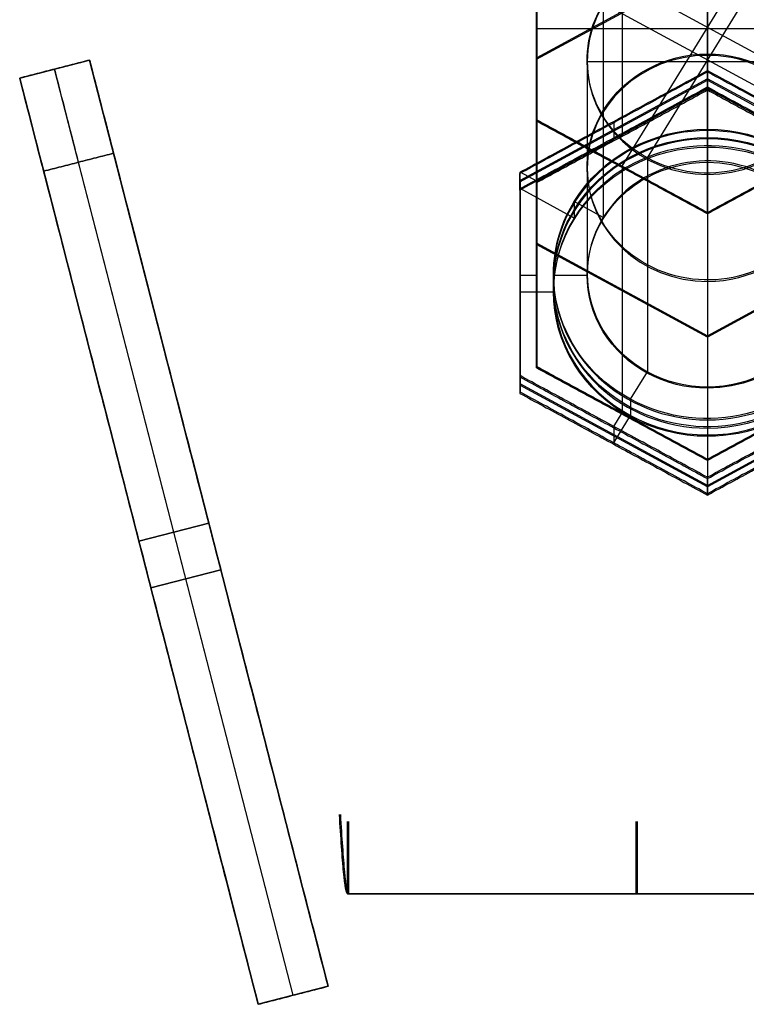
# Model space of a CAD drawing. Header units: millimetres. Extents: x -46 to 44, y -123 to 4.
# Tile 3 of 10: x -32 to -17, y -79 to -59. Entities that reach past the tile are written whole.
import ezdxf

# ---------------------------------------------------------------- set-up
doc = ezdxf.new("R2010")
doc.units = ezdxf.units.MM
doc.layers.add('Livello 01', color=7, linetype='Continuous')

# ---------------------------------------------------------------- blocks, each defined once
blk = doc.blocks.new('MCP037C03GRZA')
at = {"layer": 'Livello 01', "color": 254, "true_color": 0xcad1ee}
for p, q in [((-2.649896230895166, 25, 1.500000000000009), (-2.649896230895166, 25)), ((0.3501037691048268, -25.00000000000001), (0.3501037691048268, 25)), ((-2.649896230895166, -25, 1.500000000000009), (-2.649896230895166, -25))]:
    blk.add_line(p, q, dxfattribs=at)
at = {"layer": 'Livello 01', "color": 254, "true_color": 0xcad1ee, "extrusion": (0, 0, -1)}
for centre, radius, start, end in [((-57.54499999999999, 19), 6, 90, 180), ((-57.54499999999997, -18.99999999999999), 6.000000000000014, 180, 269.9999999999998)]:
    blk.add_arc(centre, radius, start, end, dxfattribs=at)
at = {"layer": 'Livello 01', "color": 254, "true_color": 0xcad1ee}
for points, knots in [([(-65.19402401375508, 25.16939803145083, 1.644949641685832), (-65.01991716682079, 25.14116502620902, 1.166595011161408), (-64.6957264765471, 25.11293202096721, 0.7441014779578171), (-63.86174062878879, 25.05646601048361, 0.160138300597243), (-63.35384682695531, 25.02823300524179), (-62.84479246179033, 25)], [-3.105925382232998, -3.105925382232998, -3.105925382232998, -3.105925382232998, -1.552962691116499, -1.552962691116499, 0, 0, 0, 0]), ([(-62.84479246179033, -25.00000000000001), (-63.35384682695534, -25.02823300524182), (-63.86174062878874, -25.05646601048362, 0.1601383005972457), (-64.69572647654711, -25.11293202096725, 0.7441014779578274), (-65.01991716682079, -25.14116502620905, 1.166595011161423), (-65.19402401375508, -25.16939803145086, 1.644949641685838)], [-3.105925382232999, -3.105925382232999, -3.105925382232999, -3.105925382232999, -1.552962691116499, -1.552962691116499, 0, 0, 0, 0])]:
    blk.add_open_spline(points, degree=3, knots=knots, dxfattribs=at)
for points, degree in [([(-62.84479246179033, 24.99999999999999), (-62.84479310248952, 25.00000003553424), (-62.84479374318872, 25.00000007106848), (-62.84479438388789, 25.00000010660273)], 3), ([(-62.84479246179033, 25), (57.54499999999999, 25)], 1), ([(-62.84479246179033, -25.00000000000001), (-62.84479246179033, 25)], 1), ([(-62.84479246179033, 24.99999999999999, 1.500000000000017), (-62.84479246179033, 25)], 1), ([(57.54499999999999, 25), (57.54499999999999, 25, 1.5)], 1), ([(63.54499999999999, 19), (63.54499999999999, -18.99999999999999)], 1), ([(63.54499999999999, 19, 1.5), (63.54499999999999, 19)], 1), ([(63.54499999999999, -18.99999999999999), (63.54499999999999, -18.99999999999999, 1.5)], 1), ([(57.54499999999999, -25.00000000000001), (-62.84479246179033, -25.00000000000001)], 1), ([(-62.84479246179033, -25.00000000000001), (-62.84479246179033, -25.00000000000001, 1.500000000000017)], 1), ([(57.54499999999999, -24.99999999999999, 1.5), (57.54499999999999, -25.00000000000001)], 1)]:
    blk.add_open_spline(points, degree=degree, dxfattribs=at)
blk = doc.blocks.new('MCP037C02GRZA')
at = {"layer": 'Livello 01', "color": 254, "true_color": 0xcad1ee}
for p, q in [((15.03114920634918, 19.19665118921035, 0.75), (29.83114920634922, 19.19665118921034, 0.75)), ((21.43114920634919, -0.6909369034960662, 1.5), (21.43114920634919, 19.19665118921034, 1.5)), ((21.43114920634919, -0.6909369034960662), (21.43114920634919, 19.19665118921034)), ((22.4311492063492, 19.19665118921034), (22.4311492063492, 19.19665118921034, 1.5)), ((29.83114920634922, -0.6909369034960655, 0.75), (29.83114920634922, 19.19665118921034, 0.75)), ((13.03114920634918, -0.6909369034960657, 0.75), (13.03114920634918, 17.19665118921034, 0.75)), ((29.83114920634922, 9.252857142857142, 1.5), (13.03114920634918, 9.252857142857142, 1.5)), ((29.83114920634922, 9.252857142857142), (13.03114920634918, 9.252857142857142)), ((29.83114920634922, 9.252857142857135), (29.83114920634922, 9.252857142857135, 1.5)), ((13.03114920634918, 8.252857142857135, 1.5), (13.03114920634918, 8.252857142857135)), ((13.03114920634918, -0.6909369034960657, 0.75), (29.83114920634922, -0.6909369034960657, 0.75)), ((21.4311492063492, -0.6909369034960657), (21.4311492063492, -0.6909369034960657, 1.5))]:
    blk.add_line(p, q, dxfattribs=at)
blk.add_arc((15.03114920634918, 17.19665118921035), 2, 90.00000000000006, 180.0000000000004, dxfattribs=at)
at = {"layer": 'Livello 01', "color": 254, "true_color": 0xcad1ee, "extrusion": (0, 0, -1)}
for centre, radius, start in [((-15.03114920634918, 17.19665118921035, -1.5), 2, 359.9999999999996), ((-15.03114920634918, 17.19665118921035, -0.75), 2.000000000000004, 0)]:
    blk.add_arc(centre, radius, start, 90, dxfattribs=at)
at = {"layer": 'Livello 01', "color": 254, "true_color": 0xcad1ee}
for points in [[(15.03114920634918, 19.19665118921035), (29.83114920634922, 19.19665118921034)], [(15.03114920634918, 19.19665118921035, 1.5), (15.03114920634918, 19.19665118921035)], [(29.83114920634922, 19.19665118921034, 1.5), (15.03114920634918, 19.19665118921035, 1.5)], [(29.83114920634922, 19.19665118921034), (29.83114920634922, -0.6909369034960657)], [(29.83114920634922, 19.19665118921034, 1.5), (29.83114920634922, 19.19665118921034)], [(29.83114920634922, -0.6909369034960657, 1.5), (29.83114920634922, 19.19665118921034, 1.5)], [(13.03114920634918, 17.19665118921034), (13.03114920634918, 17.19665118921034, 1.5)], [(13.03114920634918, -0.6909369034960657), (13.03114920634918, 17.19665118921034)], [(13.03114920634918, 17.19665118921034, 1.5), (13.03114920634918, -0.6909369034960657, 1.5)], [(29.83114920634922, -0.6909369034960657), (13.03114920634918, -0.6909369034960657)], [(13.03114920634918, -0.6909369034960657, 1.5), (29.83114920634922, -0.6909369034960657, 1.5)], [(13.03114920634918, -0.6909369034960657), (13.03114920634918, -0.6909369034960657, 1.5)], [(29.83114920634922, -0.6909369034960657, 1.5), (29.83114920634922, -0.6909369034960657)]]:
    blk.add_open_spline(points, degree=1, dxfattribs=at)
blk = doc.blocks.new('BoccolaM5Chiusa')
at = {"layer": 'Livello 01', "color": 254, "true_color": 0xcad1ee}
for p, q in [((-4.499999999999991, -8.326672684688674e-15, 0.5000000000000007), (-2.249999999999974, 3.897114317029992, 0.5000000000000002)), ((-2.249999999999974, 3.89711431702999, 0.4999999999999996), (2.250000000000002, 3.897114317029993, 0.5000000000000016)), ((1.379725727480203e-15, 3.550704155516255), (1.514333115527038e-15, 3.897114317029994)), ((1.33597207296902e-14, 3.897114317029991, 1.000000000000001), (1.372972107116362e-14, 3.897114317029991)), ((1.243449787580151e-15, 3.200000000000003, 1.000000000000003), (1.514333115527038e-15, 3.897114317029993, 1.000000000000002)), ((2.250000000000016, 3.897114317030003, 0.5000000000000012), (4.500000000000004, 5.595524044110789e-14, 0.4999999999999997)), ((-4.099999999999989, -1.126321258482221e-13, -7.500000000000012), (-2.049999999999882, 3.550704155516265, -7.500000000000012)), ((-2.049999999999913, 3.550704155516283, -7.500000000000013), (2.049999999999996, 3.550704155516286, -7.500000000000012)), ((3.800668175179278e-14, 3.550704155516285), (4.503800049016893e-14, 3.550704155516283, -15.00000000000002)), ((2.526562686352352e-14, -3.550704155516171, -15.00000000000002), (2.802507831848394e-14, 3.550704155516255, -15.00000000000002)), ((2.049999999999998, 3.550704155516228, -7.500000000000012), (4.099999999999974, 6.80566714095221e-14, -7.500000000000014)), ((4.302114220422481e-15, 2.500000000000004), (4.574118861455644e-15, 3.200000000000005)), ((1.332374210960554e-15, 3.200000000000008), (1.776463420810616e-15, 3.200000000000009, 0.9999999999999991)), ((2.137179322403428e-15, -2.500000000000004, -13.00000000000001), (4.080069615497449e-15, 2.500000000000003, -13.00000000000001)), ((2.450953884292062e-15, 2.500000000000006, -13.00000000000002), (1.147151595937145e-14, 2.500000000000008)), ((-3.374999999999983, 1.948557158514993), (-3.374999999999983, 1.948557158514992, 1.000000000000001)), ((3.37500000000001, 1.948557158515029), (3.375000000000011, 1.948557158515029, 1.000000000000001)), ((-3.074999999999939, 1.775352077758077, -15.00000000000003), (-3.074999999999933, 1.775352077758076)), ((3.074999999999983, 1.775352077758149, -15.00000000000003), (3.07499999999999, 1.775352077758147)), ((-2.249999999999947, -3.897114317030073, 0.4999999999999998), (-4.500000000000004, 3.33066907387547e-16, 0.5000000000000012)), ((4.099999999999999, 2.575717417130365e-14, -15.00000000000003), (-4.099999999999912, 2.89435142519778e-14, -15.00000000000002)), ((-3.2, 1.021405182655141e-15), (-2.5, 7.494005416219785e-16)), ((-2.5, 9.714451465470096e-16, -13.00000000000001), (2.500000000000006, -9.71445146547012e-16, -13.00000000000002)), ((4.10000000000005, 1.094124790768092e-13, -7.500000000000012), (2.05000000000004, -3.550704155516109, -7.500000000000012)), ((4.500000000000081, 1.154631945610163e-14, 0.5000000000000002), (2.250000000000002, -3.897114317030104, 0.5000000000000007)), ((-4.499999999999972, -5.379030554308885e-14), (-4.099999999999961, -5.394573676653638e-14)), ((-4.499999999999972, -5.379030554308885e-14, 1.000000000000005), (-3.2, -5.429545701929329e-14, 1.000000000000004)), ((-2.049999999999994, -3.550704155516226, -7.500000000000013), (-4.099999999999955, -8.981704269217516e-14, -7.500000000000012)), ((2.500000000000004, -1.193489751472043e-15), (3.200000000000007, -1.465494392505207e-15)), ((3.200000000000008, -5.678235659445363e-14, 1.000000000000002), (4.499999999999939, -5.728750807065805e-14, 1.000000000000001)), ((4.099999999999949, -5.713207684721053e-14), (4.499999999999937, -5.728750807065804e-14)), ((-3.074999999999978, -1.775352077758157, -15.00000000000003), (-3.074999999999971, -1.775352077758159)), ((3.075000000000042, -1.775352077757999, -15.00000000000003), (3.075000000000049, -1.775352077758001)), ((-3.374999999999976, -1.948557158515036), (-3.374999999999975, -1.948557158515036, 1.000000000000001)), ((3.37500000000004, -1.948557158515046), (3.375000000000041, -1.948557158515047, 1.000000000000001)), ((5.080635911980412e-16, -2.500000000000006, -13.00000000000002), (9.528625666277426e-15, -2.500000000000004)), ((2.087219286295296e-15, -3.200000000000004), (2.359223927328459e-15, -2.500000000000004)), ((-1.154525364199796e-15, -3.200000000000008), (-7.104361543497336e-16, -3.200000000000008, 0.9999999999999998)), ((-1.514333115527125e-15, -3.897114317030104, 1.000000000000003), (-1.243449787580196e-15, -3.200000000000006, 1.000000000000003)), ((2.050000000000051, -3.550704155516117, -7.500000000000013), (-2.049999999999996, -3.550704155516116, -7.500000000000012)), ((-1.514333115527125e-15, -3.897114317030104), (-1.379725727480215e-15, -3.550704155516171)), ((2.442490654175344e-14, -3.550704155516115, -15.00000000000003), (3.108624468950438e-14, -3.550704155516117)), ((-2.250000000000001, -3.897114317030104, 0.4999999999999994), (2.250000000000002, -3.897114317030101, 0.5000000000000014)), ((-3.704443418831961e-17, -3.897114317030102), (-4.07044775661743e-16, -3.897114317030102, 1.000000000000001))]:
    blk.add_line(p, q, dxfattribs=at)
for centre, radius, start, end in [((3.996802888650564e-15, -1.67632942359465e-30), 3.200000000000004, 0, 180), ((3.109690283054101e-16, 5.551115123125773e-17, 0.4999999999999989), 3.200000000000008, 359.9999999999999, 180), ((3.108624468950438e-15, -1.972152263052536e-31, -13.00000000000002), 2.500000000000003, 7.016709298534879e-15, 180), ((5.989789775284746e-15, 7.216449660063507e-16, -6.500000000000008), 2.500000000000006, 359.9999999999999, 180), ((3.996802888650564e-15, -2.120063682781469e-30), 3.200000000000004, 180, 359.9999999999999), ((3.109690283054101e-16, 5.551115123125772e-17, 0.4999999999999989), 3.200000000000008, 180, 359.9999999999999), ((3.108624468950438e-15, -1.972152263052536e-31, -13.00000000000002), 2.500000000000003, 180, 0), ((5.989789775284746e-15, 7.216449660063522e-16, -6.500000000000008), 2.500000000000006, 180, 359.9999999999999)]:
    blk.add_arc(centre, radius, start, end, dxfattribs=at)
at = {"layer": 'Livello 01', "color": 254, "true_color": 0xcad1ee, "extrusion": (0, 0, -1)}
for centre, radius, start, end in [((-3.996802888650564e-15, -1.799588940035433e-30, -0.9999999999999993), 3.200000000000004, 2.928059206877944e-14, 180), ((-3.108624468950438e-15, -3.155443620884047e-30), 2.500000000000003, 4.581947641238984e-14, 180), ((-3.996802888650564e-15, -1.873544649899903e-30, -0.9999999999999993), 3.200000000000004, 180, 3.027451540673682e-14), ((-3.108624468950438e-15, -1.0230539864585e-30), 2.500000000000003, 180, 2.226388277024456e-14)]:
    blk.add_arc(centre, radius, start, end, dxfattribs=at)
at = {"layer": 'Livello 01', "color": 254, "true_color": 0xcad1ee}
for points in [[(-2.249999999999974, 3.897114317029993), (-4.500000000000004, 0)], [(-2.249999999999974, 3.897114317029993, 1.000000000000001), (-4.500000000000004, 0, 1.000000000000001)], [(2.250000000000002, 3.897114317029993), (-2.249999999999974, 3.897114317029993)], [(-2.249999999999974, 3.897114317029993, 1.000000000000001), (-2.249999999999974, 3.897114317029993)], [(2.250000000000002, 3.897114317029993, 1.000000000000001), (-2.249999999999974, 3.897114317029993, 1.000000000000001)], [(4.500000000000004, 5.551115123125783e-14), (2.250000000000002, 3.897114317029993)], [(2.250000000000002, 3.897114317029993, 1.000000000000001), (2.250000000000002, 3.897114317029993)], [(4.500000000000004, 5.551115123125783e-14, 1.000000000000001), (2.250000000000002, 3.897114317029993, 1.000000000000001)], [(-4.099999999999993, -1.110223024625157e-13), (-2.049999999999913, 3.550704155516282)], [(-4.099999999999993, -1.110223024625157e-13, -15.00000000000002), (-2.049999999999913, 3.550704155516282, -15.00000000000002)], [(-2.049999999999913, 3.550704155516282), (2.049999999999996, 3.550704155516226)], [(-2.049999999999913, 3.550704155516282, -15.00000000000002), (-2.049999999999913, 3.550704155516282)], [(-2.049999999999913, 3.550704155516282, -15.00000000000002), (2.049999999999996, 3.550704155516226, -15.00000000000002)], [(2.049999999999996, 3.550704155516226), (4.100000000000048, 1.110223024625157e-13)], [(2.049999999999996, 3.550704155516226, -15.00000000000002), (4.100000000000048, 1.110223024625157e-13, -15.00000000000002)], [(2.049999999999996, 3.550704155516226), (2.049999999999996, 3.550704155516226, -15.00000000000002)], [(-4.500000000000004, 0, 1.000000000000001), (-4.500000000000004, 0)], [(-4.500000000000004, 0), (-2.250000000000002, -3.897114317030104)], [(-4.500000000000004, 0, 1.000000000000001), (-2.250000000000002, -3.897114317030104, 1.000000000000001)], [(-3.2, 1.541715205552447e-15, 0.9999999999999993), (-3.2, 1.541715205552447e-15)], [(-2.5, 1.656649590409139e-15), (-2.5, -8.217301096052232e-32, -13.00000000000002)], [(4.100000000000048, 1.110223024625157e-13), (2.050000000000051, -3.550704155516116)], [(4.100000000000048, 1.110223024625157e-13, -15.00000000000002), (2.050000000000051, -3.550704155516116, -15.00000000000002)], [(2.250000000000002, -3.897114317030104), (4.500000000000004, 5.551115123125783e-14)], [(2.250000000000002, -3.897114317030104, 1.000000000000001), (4.500000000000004, 5.551115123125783e-14, 1.000000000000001)], [(4.100000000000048, 1.110223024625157e-13, -15.00000000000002), (4.100000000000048, 1.110223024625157e-13)], [(4.500000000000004, 5.551115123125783e-14, 1.000000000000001), (4.500000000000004, 5.551115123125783e-14)], [(-2.049999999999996, -3.550704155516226), (-4.099999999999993, -1.110223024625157e-13)], [(-4.099999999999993, -1.110223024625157e-13, -15.00000000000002), (-4.099999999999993, -1.110223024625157e-13)], [(-2.049999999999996, -3.550704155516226, -15.00000000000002), (-4.099999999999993, -1.110223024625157e-13, -15.00000000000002)], [(2.500000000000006, -1.807806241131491e-31, -13.00000000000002), (2.500000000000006, -8.419191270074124e-16)], [(3.200000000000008, -1.392582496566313e-15), (3.200000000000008, -1.392582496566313e-15, 0.9999999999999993)], [(2.050000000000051, -3.550704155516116), (-2.049999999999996, -3.550704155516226)], [(-2.049999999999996, -3.550704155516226, -15.00000000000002), (-2.049999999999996, -3.550704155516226)], [(2.050000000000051, -3.550704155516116, -15.00000000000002), (-2.049999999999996, -3.550704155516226, -15.00000000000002)], [(2.050000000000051, -3.550704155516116, -15.00000000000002), (2.050000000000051, -3.550704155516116)], [(-2.250000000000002, -3.897114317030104), (2.250000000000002, -3.897114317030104)], [(-2.250000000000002, -3.897114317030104, 1.000000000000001), (-2.250000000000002, -3.897114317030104)], [(-2.250000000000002, -3.897114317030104, 1.000000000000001), (2.250000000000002, -3.897114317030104, 1.000000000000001)], [(2.250000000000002, -3.897114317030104), (2.250000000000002, -3.897114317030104, 1.000000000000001)]]:
    blk.add_open_spline(points, degree=1, dxfattribs=at)
blk = doc.blocks.new('MCA045B01GRZ_A')
at = {"layer": 'Livello 01', "extrusion": (0.9396926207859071, -0.3420201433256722, -2.481887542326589e-16), "rotation": 300.0000000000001}
blk.add_blockref('BoccolaM5Chiusa', (79.24527790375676, -17.52839075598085, 235.8130971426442), dxfattribs=at)
at = {"layer": 'Livello 01', "extrusion": (9.307678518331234e-17, -0.2492919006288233, -0.968428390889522), "rotation": 180.0000000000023}
blk.add_blockref('MCP037C02GRZA', (-79.01037485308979, 13.31086375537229, 29.84782105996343), dxfattribs=at)
at = {"layer": 'Livello 01', "extrusion": (-0.9396926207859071, -0.3420201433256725, -1.126337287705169e-16), "rotation": 359.9999999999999}
blk.add_blockref('BoccolaM5Chiusa', (-77.91224414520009, -17.52979906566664, 232.2341805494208), dxfattribs=at)
at = {"layer": 'Livello 01', "extrusion": (-2.423506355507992e-17, 0.2492919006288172, 0.9684283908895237), "rotation": 180.0000000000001}
blk.add_blockref('MCP037C02GRZA', (-82.81897834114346, 13.31086375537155, -31.34782105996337), dxfattribs=at)
at = {"layer": 'Livello 01', "extrusion": (3.885377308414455e-16, 1, 1.110223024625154e-16), "rotation": 180}
blk.add_blockref('MCP037C03GRZA', (172.5273580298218, 0.01014725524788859, -19.07449917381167), dxfattribs=at)
at = {"layer": 'Livello 01', "extrusion": (-2.989032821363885e-14, 1, -1.110223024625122e-16), "rotation": 359.9999999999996}
blk.add_blockref('MCP037C03GRZA', (-176.3359615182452, -0.008738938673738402, -19.07449917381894), dxfattribs=at)

msp = doc.modelspace()

# ---------------------------------------------------------------- block references
at = {"layer": 'Livello 01', "extrusion": (1, -3.885780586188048e-16, 1.164326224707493e-16), "rotation": 269.9999999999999}
msp.add_blockref('MCA045B01GRZ_A', (-57.64059913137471, 261.7751738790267, -4.692698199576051e-09), dxfattribs=at)

doc.saveas('drawing.dxf')
